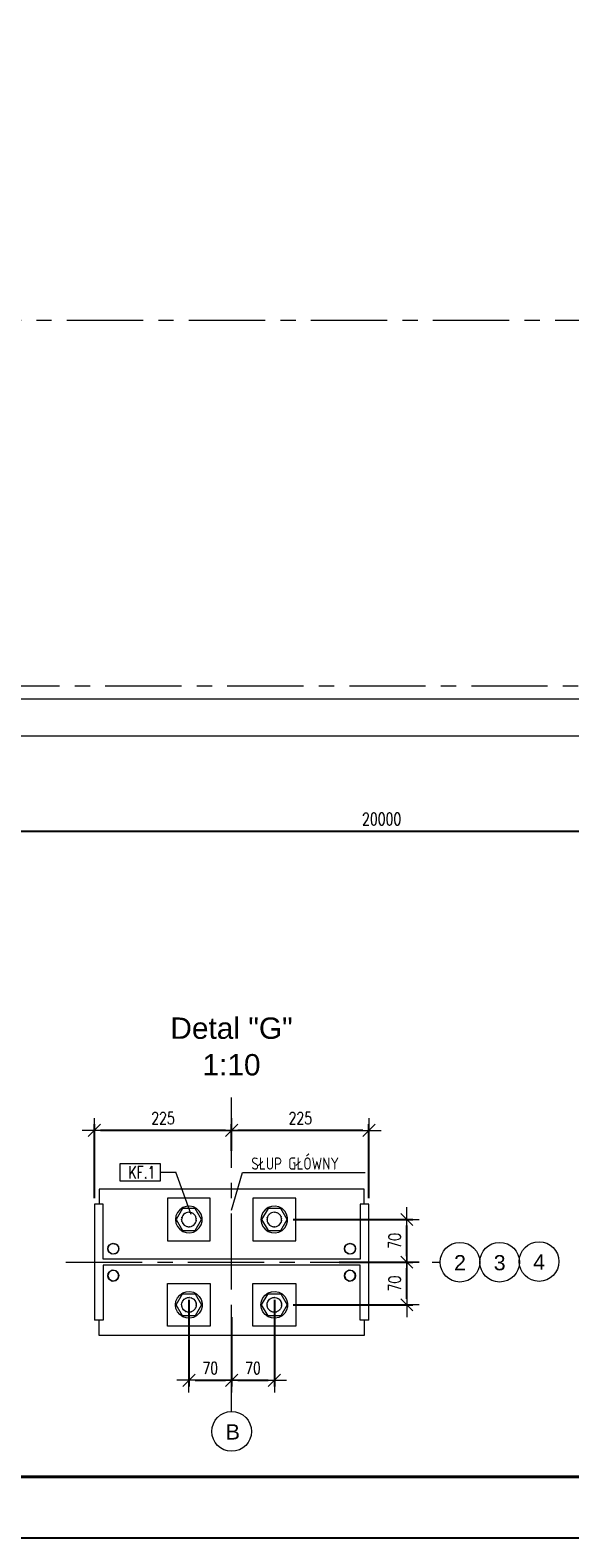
# Model space of a CAD drawing. Header units: millimetres. Extents: x 6807 to 7919, y 15387 to 15883.
# Tile 42 of 120: x 7268 to 7357, y 15387 to 15634. Entities that reach past the tile are written whole.
import ezdxf
from ezdxf.enums import TextEntityAlignment as Align

# ---------------------------------------------------------------- set-up
doc = ezdxf.new("R2010")
doc.units = ezdxf.units.MM
doc.header["$LTSCALE"] = 10
doc.linetypes.add('MITTE', pattern=[2, 1.25, -0.25, 0.25, -0.25])
doc.layers.get('Defpoints').update_dxf_attribs({"color": 1})
doc.layers.add('_FORMATKA', color=8, linetype='Continuous', plot=False)
for name, color, linetype, lineweight in [('_RAMKA', 7, 'Continuous', 35), ('PS_DIM', 4, 'Continuous', 13), ('PS_Object', 30, 'Continuous', 13), ('PS_Pos', 1, 'Continuous', 15), ('PS_SOLID', 7, 'Continuous', 30), ('PS_TEXT', 3, 'Continuous', 18)]:
    doc.layers.add(name, color=color, linetype=linetype, lineweight=lineweight)
doc.styles.add('ARIAL', font='arial.ttf')
doc.styles.add('simplex', font='simplex.shx', dxfattribs={"width": 0.75})
doc.dimstyles.new('1_100_PRZ', dxfattribs={"dimtxt": 2, "dimasz": 1, "dimexe": 2, "dimexo": 5, "dimgap": 1, "dimtad": 1, "dimdec": 0, "dimlfac": 100, "dimtxsty": 'simplex', "dimblk": 'dimznak', "dimcen": 2, "dimse1": 1, "dimse2": 1, "dimclrd": 256, "dimclrt": 7, "dimadec": 1, "dimazin": 0, "dimtfac": 1, "dimtdec": 0, "dimtix": 1, "dimtmove": 2, "dimatfit": 3, "dimldrblk": 'dim-grot', "dimfxl": 1, "dimarcsym": 0})
doc.dimstyles.new('1_10_SC', dxfattribs={"dimtxt": 2, "dimasz": 1, "dimexe": 1, "dimexo": 1, "dimgap": 1, "dimtad": 1, "dimdec": 0, "dimlfac": 10, "dimtxsty": 'simplex', "dimblk": 'dimznak', "dimcen": 2, "dimclrd": 256, "dimclre": 256, "dimclrt": 3, "dimadec": 1, "dimazin": 0, "dimtfac": 1, "dimtdec": 0, "dimtix": 1, "dimtmove": 2, "dimatfit": 3, "dimldrblk": 'dim-grot', "dimfxl": 1, "dimarcsym": 0})

# ---------------------------------------------------------------- blocks, each defined once
blk = doc.blocks.new('*U18')
at = {"layer": '_FORMATKA', "lineweight": -3}
blk.add_lwpolyline([(-1100, 0), (0, 0), (0, 420), (-1100, 420)], close=True, dxfattribs=at)
at = {"layer": '_RAMKA', "lineweight": -3, "const_width": 0.5}
blk.add_lwpolyline([(-1070, 10), (-10, 10), (-10, 410), (-1070, 410)], close=True, dxfattribs=at)
blk = doc.blocks.new('dim-grot')
blk.add_hatch(color=256).paths.add_polyline_path([(0, 0), (-2, 0.5), (-2, -0.5)])
blk.add_lwpolyline([(0, 0), (-2, 0.5), (-2, -0.5), (0, 0)])
blk = doc.blocks.new('dimznak')
at = {"color": 0}
for points in [[(-2, 0), (2, 0)], [(0, 2), (0, -2)]]:
    blk.add_lwpolyline(points, dxfattribs=at)
at = {"color": 2}
blk.add_lwpolyline([(1, 1), (-1, -1)], dxfattribs=at)
blk = doc.blocks.new('*D188')
at = {"layer": 'Defpoints', "color": 0, "transparency": 16777216}
for p in [(7301.34, 15454.02), (7301.34, 15449.67), (7323.84, 15441.9)]:
    blk.add_point(p, dxfattribs=at)
at = {"layer": 'PS_DIM', "lineweight": -2, "transparency": 16777216}
for p, q in [((7301.34, 15450.67), (7301.34, 15455.02)), ((7322.84, 15454.02), (7302.34, 15454.02)), ((7323.84, 15442.9), (7323.84, 15455.02))]:
    blk.add_line(p, q, dxfattribs=at)
at = {"layer": 'PS_DIM', "lineweight": -2, "transparency": 16777216, "rotation": 180}
blk.add_blockref('dimznak', (7301.34, 15454.02), dxfattribs=at)
at = {"layer": 'PS_DIM', "lineweight": -2, "transparency": 16777216}
blk.add_blockref('dimznak', (7323.84, 15454.02), dxfattribs=at)
at = {"layer": 'PS_DIM', "color": 3, "transparency": 16777216, "insert": (7312.59, 15456.02), "char_height": 2, "attachment_point": 5, "style": 'simplex'}
blk.add_mtext('225', dxfattribs=at)
blk = doc.blocks.new('*D189')
at = {"layer": 'Defpoints', "color": 0, "transparency": 16777216}
for p in [(7278.84, 15454.02), (7301.34, 15449.67), (7278.84, 15441.9)]:
    blk.add_point(p, dxfattribs=at)
at = {"layer": 'PS_DIM', "lineweight": -2, "transparency": 16777216}
for p, q in [((7278.84, 15442.9), (7278.84, 15455.02)), ((7300.34, 15454.02), (7279.84, 15454.02)), ((7301.34, 15450.67), (7301.34, 15455.02))]:
    blk.add_line(p, q, dxfattribs=at)
at = {"layer": 'PS_DIM', "lineweight": -2, "transparency": 16777216, "rotation": 180}
blk.add_blockref('dimznak', (7278.84, 15454.02), dxfattribs=at)
at = {"layer": 'PS_DIM', "lineweight": -2, "transparency": 16777216}
blk.add_blockref('dimznak', (7301.34, 15454.02), dxfattribs=at)
at = {"layer": 'PS_DIM', "color": 3, "transparency": 16777216, "insert": (7290.09, 15456.02), "char_height": 2, "attachment_point": 5, "style": 'simplex'}
blk.add_mtext('225', dxfattribs=at)
blk = doc.blocks.new('Przekrój')
at = {"layer": 'PS_DIM', "style": 'ARIAL', "flags": 4}
for tag, p in [('PRZEKRÓJ', (7.89, 7.75)), ('SKALA', (7.89, 1.75))]:
    blk.add_attdef(tag, text='', height=3.5, dxfattribs=at).set_placement(p, align=Align.MIDDLE_CENTER)
blk = doc.blocks.new('*X323')
at = {"color": 1}
for p, q in [((7301.34, 15440.93), (7303.13, 15447.1)), ((7303.13, 15447.1), (7323.2, 15447.1))]:
    blk.add_line(p, q, dxfattribs=at)
at = {"color": 3, "style": 'simplex', "width": 0.75}
blk.add_text('SŁUP GŁÓWNY ', height=2, dxfattribs=at).set_placement((7304.56, 15447.58))
blk = doc.blocks.new('*X324')
at = {"color": 1}
for p, q in [((7289.68, 15448.54), (7283.02, 15448.54)), ((7283.02, 15448.54), (7283.02, 15445.74)), ((7289.68, 15445.74), (7289.68, 15448.54)), ((7289.68, 15447.14), (7292.18, 15447.14)), ((7294.72, 15440.23), (7292.18, 15447.14)), ((7283.02, 15445.74), (7289.68, 15445.74))]:
    blk.add_line(p, q, dxfattribs=at)
at = {"color": 30, "style": 'simplex', "width": 0.75}
blk.add_text('KF.1', height=2, dxfattribs=at).set_placement((7284.42, 15446.14))

msp = doc.modelspace()

# ---------------------------------------------------------------- linework, layer by layer
at = {"layer": 'PS_Object', "color": 5, "linetype": 'MITTE'}
for p, q in [((6854.332, 15586.942, -0.807), (7681.096, 15586.942, -0.807)), ((6960.628, 15526.942, -0.807), (7681.149, 15526.942, -0.807)), ((7301.336, 15407.895), (7301.336, 15459.396)), ((7274.18, 15432.401), (7335.502, 15432.401))]:
    msp.add_line(p, q, dxfattribs=at)
at = {"layer": 'PS_Object', "color": 2}
for centre in [(7338.754, 15432.401), (7345.258, 15432.401), (7351.721, 15432.504), (7301.336, 15404.643)]:
    msp.add_circle(centre, 3.252, dxfattribs=at)
at = {"layer": 'PS_SOLID', "color": 253, "linetype": 'Continuous', "lineweight": 5}
for p, q in [((7413.422, 15524.742, -0.807), (7238.427, 15524.742, -0.807)), ((7238.427, 15518.742, -0.807), (7413.422, 15518.742, -0.807))]:
    msp.add_line(p, q, dxfattribs=at)
at = {"layer": 'PS_SOLID', "color": 3, "linetype": 'Continuous', "lineweight": 13}
for p, q in [((7281.779, 15444.401), (7279.636, 15444.401)), ((7279.636, 15444.401), (7279.636, 15441.901)), ((7293.901, 15444.401), (7281.779, 15444.401)), ((7307.901, 15444.401), (7293.901, 15444.401)), ((7320.579, 15444.401), (7307.901, 15444.401)), ((7323.036, 15444.401), (7320.579, 15444.401)), ((7323.036, 15441.901), (7323.036, 15444.401)), ((7280.296, 15441.901), (7278.836, 15441.901)), ((7278.836, 15441.901), (7278.836, 15422.901)), ((7280.296, 15432.871), (7280.296, 15441.901)), ((7290.836, 15442.901), (7290.836, 15435.901)), ((7294.561, 15442.901), (7290.836, 15442.901)), ((7293.888, 15441.555), (7293.323, 15441.354)), ((7294.486, 15441.596), (7293.888, 15441.555)), ((7295.072, 15441.474), (7294.486, 15441.596)), ((7297.836, 15442.901), (7294.561, 15442.901)), ((7295.604, 15441.198), (7295.072, 15441.474)), ((7297.836, 15435.901), (7297.836, 15442.901)), ((7308.561, 15442.901), (7304.836, 15442.901)), ((7304.836, 15442.901), (7304.836, 15435.901)), ((7307.888, 15441.555), (7307.323, 15441.354)), ((7308.486, 15441.596), (7307.888, 15441.555)), ((7309.072, 15441.474), (7308.486, 15441.596)), ((7311.836, 15442.901), (7308.561, 15442.901)), ((7309.604, 15441.198), (7309.072, 15441.474)), ((7311.836, 15435.901), (7311.836, 15442.901)), ((7323.836, 15441.901), (7322.376, 15441.901)), ((7322.376, 15441.901), (7322.376, 15432.871)), ((7323.836, 15422.901), (7323.836, 15441.901)), ((7292.217, 15439.994), (7292.136, 15439.401)), ((7292.136, 15439.401), (7292.217, 15438.807)), ((7292.456, 15440.544), (7292.217, 15439.994)), ((7293.296, 15441.201), (7292.257, 15439.401)), ((7292.257, 15439.401), (7293.296, 15437.601)), ((7292.834, 15441.008), (7292.456, 15440.544)), ((7293.323, 15441.354), (7292.834, 15441.008)), ((7293.136, 15439.401), (7293.143, 15439.454)), ((7293.139, 15439.376), (7293.136, 15439.401)), ((7293.139, 15439.376), (7293.136, 15439.401)), ((7293.149, 15439.582), (7293.137, 15439.34)), ((7293.137, 15439.34), (7293.174, 15439.1)), ((7293.21, 15439.817), (7293.149, 15439.582)), ((7293.173, 15439.674), (7293.18, 15439.724)), ((7293.174, 15439.1), (7293.258, 15438.872)), ((7293.18, 15439.077), (7293.179, 15439.087)), ((7293.18, 15439.724), (7293.195, 15439.759)), ((7293.18, 15439.724), (7293.195, 15439.759)), ((7293.196, 15439.041), (7293.18, 15439.077)), ((7293.317, 15440.035), (7293.21, 15439.817)), ((7294.417, 15441.201), (7293.296, 15441.201)), ((7293.299, 15439.999), (7293.31, 15440.024)), ((7293.31, 15440.024), (7293.314, 15440.029)), ((7293.466, 15440.227), (7293.317, 15440.035)), ((7293.65, 15440.386), (7293.466, 15440.227)), ((7293.498, 15440.255), (7293.517, 15440.278)), ((7293.517, 15440.278), (7293.561, 15440.309)), ((7293.862, 15440.503), (7293.65, 15440.386)), ((7293.741, 15440.436), (7293.784, 15440.466)), ((7293.784, 15440.466), (7293.816, 15440.478)), ((7294.094, 15440.576), (7293.862, 15440.503)), ((7294.085, 15440.573), (7294.091, 15440.576)), ((7294.091, 15440.576), (7294.093, 15440.576)), ((7294.336, 15440.601), (7294.094, 15440.576)), ((7294.577, 15440.576), (7294.336, 15440.601)), ((7294.385, 15440.596), (7294.417, 15440.598)), ((7295.375, 15441.201), (7294.417, 15441.201)), ((7294.417, 15440.598), (7294.47, 15440.587)), ((7294.809, 15440.503), (7294.577, 15440.576)), ((7294.685, 15440.542), (7294.737, 15440.531)), ((7294.737, 15440.531), (7294.765, 15440.517)), ((7295.021, 15440.386), (7294.809, 15440.503)), ((7295.205, 15440.227), (7295.021, 15440.386)), ((7295.025, 15440.383), (7295.028, 15440.381)), ((7295.028, 15440.381), (7295.041, 15440.368)), ((7295.354, 15440.035), (7295.205, 15440.227)), ((7295.24, 15440.183), (7295.266, 15440.158)), ((7295.266, 15440.158), (7295.293, 15440.114)), ((7295.461, 15439.817), (7295.354, 15440.035)), ((7296.414, 15439.401), (7295.375, 15441.201)), ((7295.375, 15437.601), (7296.414, 15439.401)), ((7295.408, 15439.925), (7295.436, 15439.879)), ((7295.413, 15438.872), (7295.497, 15439.1)), ((7295.436, 15439.879), (7295.443, 15439.853)), ((7295.451, 15438.974), (7295.436, 15438.923)), ((7295.522, 15439.582), (7295.461, 15439.817)), ((7295.497, 15439.1), (7295.534, 15439.34)), ((7295.524, 15439.237), (7295.511, 15439.189)), ((7295.534, 15439.34), (7295.522, 15439.582)), ((7295.522, 15439.572), (7295.524, 15439.564)), ((7295.524, 15439.564), (7295.524, 15439.53)), ((7295.524, 15439.277), (7295.524, 15439.237)), ((7296.042, 15440.789), (7295.604, 15441.198)), ((7296.353, 15440.277), (7296.042, 15440.789)), ((7296.515, 15439.7), (7296.353, 15440.277)), ((7296.353, 15438.524), (7296.515, 15439.101)), ((7296.515, 15439.401), (7296.515, 15439.7)), ((7296.515, 15439.101), (7296.515, 15439.401)), ((7306.217, 15439.994), (7306.136, 15439.401)), ((7306.136, 15439.401), (7306.217, 15438.807)), ((7306.456, 15440.544), (7306.217, 15439.994)), ((7307.296, 15441.201), (7306.257, 15439.401)), ((7306.257, 15439.401), (7307.296, 15437.601)), ((7306.834, 15441.008), (7306.456, 15440.544)), ((7307.323, 15441.354), (7306.834, 15441.008)), ((7307.136, 15439.401), (7307.143, 15439.454)), ((7307.139, 15439.376), (7307.136, 15439.401)), ((7307.149, 15439.582), (7307.137, 15439.34)), ((7307.137, 15439.34), (7307.174, 15439.1)), ((7307.21, 15439.817), (7307.149, 15439.582)), ((7307.173, 15439.674), (7307.18, 15439.724)), ((7307.174, 15439.1), (7307.258, 15438.872)), ((7307.18, 15439.077), (7307.179, 15439.087)), ((7307.18, 15439.724), (7307.195, 15439.759)), ((7307.196, 15439.041), (7307.18, 15439.077)), ((7307.317, 15440.035), (7307.21, 15439.817)), ((7308.417, 15441.201), (7307.296, 15441.201)), ((7307.299, 15439.999), (7307.31, 15440.024)), ((7307.31, 15440.024), (7307.314, 15440.029)), ((7307.466, 15440.227), (7307.317, 15440.035)), ((7307.65, 15440.386), (7307.466, 15440.227)), ((7307.498, 15440.255), (7307.517, 15440.278)), ((7307.517, 15440.278), (7307.561, 15440.309)), ((7307.862, 15440.503), (7307.65, 15440.386)), ((7307.741, 15440.436), (7307.784, 15440.466)), ((7307.784, 15440.466), (7307.816, 15440.478)), ((7308.094, 15440.576), (7307.862, 15440.503)), ((7308.085, 15440.573), (7308.091, 15440.576)), ((7308.091, 15440.576), (7308.093, 15440.576)), ((7308.336, 15440.601), (7308.094, 15440.576)), ((7308.577, 15440.576), (7308.336, 15440.601)), ((7308.385, 15440.596), (7308.417, 15440.598)), ((7309.375, 15441.201), (7308.417, 15441.201)), ((7308.417, 15440.598), (7308.47, 15440.587)), ((7308.809, 15440.503), (7308.577, 15440.576)), ((7308.685, 15440.542), (7308.737, 15440.531)), ((7308.737, 15440.531), (7308.765, 15440.517)), ((7309.021, 15440.386), (7308.809, 15440.503)), ((7309.205, 15440.227), (7309.021, 15440.386)), ((7309.025, 15440.383), (7309.028, 15440.381)), ((7309.028, 15440.381), (7309.041, 15440.368)), ((7309.354, 15440.035), (7309.205, 15440.227)), ((7309.24, 15440.183), (7309.266, 15440.158)), ((7309.266, 15440.158), (7309.293, 15440.114)), ((7309.461, 15439.817), (7309.354, 15440.035)), ((7310.414, 15439.401), (7309.375, 15441.201)), ((7309.375, 15437.601), (7310.414, 15439.401)), ((7309.408, 15439.925), (7309.436, 15439.879)), ((7309.413, 15438.872), (7309.497, 15439.1)), ((7309.436, 15439.879), (7309.443, 15439.853)), ((7309.451, 15438.974), (7309.436, 15438.923)), ((7309.522, 15439.582), (7309.461, 15439.817)), ((7309.497, 15439.1), (7309.534, 15439.34)), ((7309.524, 15439.237), (7309.511, 15439.189)), ((7309.534, 15439.34), (7309.522, 15439.582)), ((7309.522, 15439.572), (7309.524, 15439.564)), ((7309.524, 15439.564), (7309.524, 15439.53)), ((7309.524, 15439.277), (7309.524, 15439.237)), ((7310.042, 15440.789), (7309.604, 15441.198)), ((7310.353, 15440.277), (7310.042, 15440.789)), ((7310.515, 15439.7), (7310.353, 15440.277)), ((7310.353, 15438.524), (7310.515, 15439.101)), ((7310.515, 15439.401), (7310.515, 15439.7)), ((7310.515, 15439.101), (7310.515, 15439.401)), ((7292.217, 15438.807), (7292.456, 15438.258)), ((7292.456, 15438.258), (7292.834, 15437.793)), ((7292.834, 15437.793), (7293.323, 15437.447)), ((7293.258, 15438.872), (7293.387, 15438.666)), ((7293.31, 15438.777), (7293.294, 15438.815)), ((7293.296, 15437.601), (7295.375, 15437.601)), ((7293.341, 15438.739), (7293.31, 15438.777)), ((7293.323, 15437.447), (7293.888, 15437.247)), ((7293.387, 15438.666), (7293.554, 15438.49)), ((7293.517, 15438.524), (7293.483, 15438.564)), ((7293.533, 15438.512), (7293.517, 15438.524)), ((7293.554, 15438.49), (7293.753, 15438.351)), ((7293.753, 15438.351), (7293.976, 15438.256)), ((7293.784, 15438.335), (7293.772, 15438.343)), ((7293.828, 15438.32), (7293.784, 15438.335)), ((7293.888, 15437.247), (7294.486, 15437.206)), ((7293.976, 15438.256), (7294.214, 15438.207)), ((7294.091, 15438.226), (7294.05, 15438.241)), ((7294.137, 15438.223), (7294.091, 15438.226)), ((7294.214, 15438.207), (7294.457, 15438.207)), ((7294.417, 15438.203), (7294.368, 15438.207)), ((7294.434, 15438.207), (7294.417, 15438.203)), ((7294.457, 15438.207), (7294.695, 15438.256)), ((7294.486, 15437.206), (7295.072, 15437.328)), ((7294.695, 15438.256), (7294.918, 15438.351)), ((7294.737, 15438.27), (7294.719, 15438.266)), ((7294.783, 15438.293), (7294.737, 15438.27)), ((7294.918, 15438.351), (7295.117, 15438.49)), ((7295.028, 15438.42), (7294.986, 15438.399)), ((7295.059, 15438.45), (7295.028, 15438.42)), ((7295.072, 15437.328), (7295.604, 15437.603)), ((7295.117, 15438.49), (7295.285, 15438.666)), ((7295.266, 15438.643), (7295.235, 15438.614)), ((7295.273, 15438.654), (7295.266, 15438.643)), ((7295.285, 15438.666), (7295.413, 15438.872)), ((7295.436, 15438.923), (7295.424, 15438.903)), ((7295.604, 15437.603), (7296.042, 15438.012)), ((7296.042, 15438.012), (7296.353, 15438.524)), ((7306.217, 15438.807), (7306.456, 15438.258)), ((7306.456, 15438.258), (7306.834, 15437.793)), ((7306.834, 15437.793), (7307.323, 15437.447)), ((7307.258, 15438.872), (7307.387, 15438.666)), ((7307.31, 15438.777), (7307.294, 15438.815)), ((7307.296, 15437.601), (7309.375, 15437.601)), ((7307.341, 15438.739), (7307.31, 15438.777)), ((7307.323, 15437.447), (7307.888, 15437.247)), ((7307.387, 15438.666), (7307.554, 15438.49)), ((7307.517, 15438.524), (7307.483, 15438.564)), ((7307.533, 15438.512), (7307.517, 15438.524)), ((7307.554, 15438.49), (7307.753, 15438.351)), ((7307.753, 15438.351), (7307.976, 15438.256)), ((7307.784, 15438.335), (7307.772, 15438.343)), ((7307.828, 15438.32), (7307.784, 15438.335)), ((7307.888, 15437.247), (7308.486, 15437.206)), ((7307.976, 15438.256), (7308.214, 15438.207)), ((7308.091, 15438.226), (7308.05, 15438.241)), ((7308.137, 15438.223), (7308.091, 15438.226)), ((7308.214, 15438.207), (7308.457, 15438.207)), ((7308.417, 15438.203), (7308.368, 15438.207)), ((7308.434, 15438.207), (7308.417, 15438.203)), ((7308.457, 15438.207), (7308.695, 15438.256)), ((7308.486, 15437.206), (7309.072, 15437.328)), ((7308.695, 15438.256), (7308.918, 15438.351)), ((7308.737, 15438.27), (7308.719, 15438.266)), ((7308.783, 15438.293), (7308.737, 15438.27)), ((7308.918, 15438.351), (7309.117, 15438.49)), ((7309.028, 15438.42), (7308.986, 15438.399)), ((7309.059, 15438.45), (7309.028, 15438.42)), ((7309.072, 15437.328), (7309.604, 15437.603)), ((7309.117, 15438.49), (7309.285, 15438.666)), ((7309.266, 15438.643), (7309.235, 15438.614)), ((7309.273, 15438.654), (7309.266, 15438.643)), ((7309.285, 15438.666), (7309.413, 15438.872)), ((7309.436, 15438.923), (7309.424, 15438.903)), ((7309.604, 15437.603), (7310.042, 15438.012)), ((7310.042, 15438.012), (7310.353, 15438.524)), ((7281.036, 15434.601), (7281.246, 15435.179)), ((7281.246, 15434.022), (7281.036, 15434.601)), ((7281.246, 15435.179), (7281.779, 15435.487)), ((7281.779, 15433.714), (7281.246, 15434.022)), ((7281.779, 15435.487), (7282.386, 15435.38)), ((7282.386, 15435.38), (7282.781, 15434.908)), ((7282.781, 15434.293), (7282.386, 15433.821)), ((7282.781, 15434.908), (7282.781, 15434.293)), ((7290.836, 15435.901), (7297.836, 15435.901)), ((7304.836, 15435.901), (7311.836, 15435.901)), ((7319.836, 15434.601), (7320.046, 15435.179)), ((7320.046, 15434.022), (7319.836, 15434.601)), ((7320.046, 15435.179), (7320.579, 15435.487)), ((7320.579, 15433.714), (7320.046, 15434.022)), ((7320.579, 15435.487), (7321.186, 15435.38)), ((7321.186, 15435.38), (7321.581, 15434.908)), ((7321.581, 15434.293), (7321.186, 15433.821)), ((7321.581, 15434.908), (7321.581, 15434.293)), ((7322.376, 15432.871), (7280.296, 15432.871)), ((7280.296, 15431.931), (7280.296, 15422.901)), ((7322.376, 15431.931), (7280.296, 15431.931)), ((7282.386, 15433.821), (7281.779, 15433.714)), ((7321.186, 15433.821), (7320.579, 15433.714)), ((7322.376, 15422.901), (7322.376, 15431.931)), ((7281.246, 15430.779), (7281.036, 15430.201)), ((7281.036, 15430.201), (7281.246, 15429.622)), ((7281.779, 15431.087), (7281.246, 15430.779)), ((7281.246, 15429.622), (7281.779, 15429.314)), ((7282.386, 15430.98), (7281.779, 15431.087)), ((7281.779, 15429.314), (7282.386, 15429.421)), ((7282.781, 15430.508), (7282.386, 15430.98)), ((7282.386, 15429.421), (7282.781, 15429.893)), ((7282.781, 15429.893), (7282.781, 15430.508)), ((7320.046, 15430.779), (7319.836, 15430.201)), ((7319.836, 15430.201), (7320.046, 15429.622)), ((7320.579, 15431.087), (7320.046, 15430.779)), ((7320.046, 15429.622), (7320.579, 15429.314)), ((7321.186, 15430.98), (7320.579, 15431.087)), ((7320.579, 15429.314), (7321.186, 15429.421)), ((7321.581, 15430.508), (7321.186, 15430.98)), ((7321.186, 15429.421), (7321.581, 15429.893)), ((7321.581, 15429.893), (7321.581, 15430.508)), ((7290.836, 15428.901), (7297.836, 15428.901)), ((7290.836, 15421.901), (7290.836, 15428.901)), ((7292.257, 15425.401), (7293.296, 15427.201)), ((7292.456, 15426.544), (7292.834, 15427.008)), ((7292.834, 15427.008), (7293.323, 15427.354)), ((7293.296, 15427.201), (7295.375, 15427.201)), ((7293.323, 15427.354), (7293.888, 15427.555)), ((7293.888, 15427.555), (7294.486, 15427.596)), ((7293.976, 15426.546), (7294.214, 15426.594)), ((7294.214, 15426.594), (7294.457, 15426.594)), ((7294.417, 15426.598), (7294.368, 15426.594)), ((7294.434, 15426.594), (7294.417, 15426.598)), ((7294.457, 15426.594), (7294.695, 15426.546)), ((7294.486, 15427.596), (7295.072, 15427.474)), ((7295.072, 15427.474), (7295.604, 15427.198)), ((7295.375, 15427.201), (7296.414, 15425.401)), ((7295.604, 15427.198), (7296.042, 15426.789)), ((7296.042, 15426.789), (7296.353, 15426.277)), ((7297.836, 15428.901), (7297.836, 15421.901)), ((7304.836, 15428.901), (7311.836, 15428.901)), ((7304.836, 15421.901), (7304.836, 15428.901)), ((7306.257, 15425.401), (7307.296, 15427.201)), ((7306.456, 15426.544), (7306.834, 15427.008)), ((7306.834, 15427.008), (7307.323, 15427.354)), ((7307.296, 15427.201), (7309.375, 15427.201)), ((7307.323, 15427.354), (7307.888, 15427.555)), ((7307.888, 15427.555), (7308.486, 15427.596)), ((7307.976, 15426.546), (7308.214, 15426.594)), ((7308.214, 15426.594), (7308.457, 15426.594)), ((7308.417, 15426.598), (7308.368, 15426.594)), ((7308.434, 15426.594), (7308.417, 15426.598)), ((7308.457, 15426.594), (7308.695, 15426.546)), ((7308.486, 15427.596), (7309.072, 15427.474)), ((7309.072, 15427.474), (7309.604, 15427.198)), ((7309.375, 15427.201), (7310.414, 15425.401)), ((7309.604, 15427.198), (7310.042, 15426.789)), ((7310.042, 15426.789), (7310.353, 15426.277)), ((7311.836, 15428.901), (7311.836, 15421.901)), ((7292.136, 15425.401), (7292.217, 15425.994)), ((7292.217, 15424.807), (7292.136, 15425.401)), ((7292.217, 15425.994), (7292.456, 15426.544)), ((7292.456, 15424.258), (7292.217, 15424.807)), ((7293.296, 15423.601), (7292.257, 15425.401)), ((7292.834, 15423.793), (7292.456, 15424.258)), ((7293.139, 15425.425), (7293.136, 15425.401)), ((7293.139, 15425.425), (7293.136, 15425.401)), ((7293.136, 15425.401), (7293.143, 15425.347)), ((7293.137, 15425.461), (7293.174, 15425.701)), ((7293.149, 15425.219), (7293.137, 15425.461)), ((7293.21, 15424.984), (7293.149, 15425.219)), ((7293.173, 15425.127), (7293.18, 15425.077)), ((7293.174, 15425.701), (7293.258, 15425.929)), ((7293.18, 15425.724), (7293.179, 15425.714)), ((7293.196, 15425.761), (7293.18, 15425.724)), ((7293.18, 15425.077), (7293.195, 15425.042)), ((7293.18, 15425.077), (7293.195, 15425.042)), ((7293.317, 15424.766), (7293.21, 15424.984)), ((7293.258, 15425.929), (7293.387, 15426.135)), ((7293.31, 15426.024), (7293.294, 15425.986)), ((7293.299, 15424.802), (7293.31, 15424.777)), ((7293.341, 15426.062), (7293.31, 15426.024)), ((7293.31, 15424.777), (7293.314, 15424.773)), ((7293.466, 15424.574), (7293.317, 15424.766)), ((7293.387, 15426.135), (7293.554, 15426.311)), ((7293.65, 15424.416), (7293.466, 15424.574)), ((7293.517, 15426.278), (7293.483, 15426.237)), ((7293.498, 15424.546), (7293.517, 15424.524)), ((7293.533, 15426.29), (7293.517, 15426.278)), ((7293.517, 15424.524), (7293.561, 15424.493)), ((7293.554, 15426.311), (7293.753, 15426.45)), ((7293.862, 15424.298), (7293.65, 15424.416)), ((7293.741, 15424.366), (7293.784, 15424.335)), ((7293.753, 15426.45), (7293.976, 15426.546)), ((7293.784, 15426.466), (7293.772, 15426.458)), ((7293.828, 15426.482), (7293.784, 15426.466)), ((7293.784, 15424.335), (7293.816, 15424.324)), ((7294.094, 15424.225), (7293.862, 15424.298)), ((7294.091, 15426.576), (7294.05, 15426.561)), ((7294.085, 15424.228), (7294.091, 15424.226)), ((7294.137, 15426.579), (7294.091, 15426.576)), ((7294.091, 15424.226), (7294.093, 15424.226)), ((7294.336, 15424.201), (7294.094, 15424.225)), ((7294.577, 15424.225), (7294.336, 15424.201)), ((7294.385, 15424.206), (7294.417, 15424.203)), ((7294.417, 15424.203), (7294.47, 15424.214)), ((7294.809, 15424.298), (7294.577, 15424.225)), ((7294.685, 15424.259), (7294.737, 15424.27)), ((7294.695, 15426.546), (7294.918, 15426.45)), ((7294.737, 15426.531), (7294.719, 15426.535)), ((7294.783, 15426.508), (7294.737, 15426.531)), ((7294.737, 15424.27), (7294.765, 15424.284)), ((7295.021, 15424.416), (7294.809, 15424.298)), ((7294.918, 15426.45), (7295.117, 15426.311)), ((7295.028, 15426.381), (7294.986, 15426.403)), ((7295.205, 15424.574), (7295.021, 15424.416)), ((7295.025, 15424.419), (7295.028, 15424.42)), ((7295.059, 15426.352), (7295.028, 15426.381)), ((7295.028, 15424.42), (7295.041, 15424.433)), ((7295.117, 15426.311), (7295.285, 15426.135)), ((7295.354, 15424.766), (7295.205, 15424.574)), ((7295.266, 15426.158), (7295.235, 15426.188)), ((7295.24, 15424.619), (7295.266, 15424.643)), ((7295.273, 15426.148), (7295.266, 15426.158)), ((7295.266, 15424.643), (7295.293, 15424.688)), ((7295.285, 15426.135), (7295.413, 15425.929)), ((7295.461, 15424.984), (7295.354, 15424.766)), ((7296.414, 15425.401), (7295.375, 15423.601)), ((7295.408, 15424.876), (7295.436, 15424.923)), ((7295.413, 15425.929), (7295.497, 15425.701)), ((7295.436, 15425.879), (7295.424, 15425.898)), ((7295.451, 15425.827), (7295.436, 15425.879)), ((7295.436, 15424.923), (7295.443, 15424.948)), ((7295.522, 15425.219), (7295.461, 15424.984)), ((7295.497, 15425.701), (7295.534, 15425.461)), ((7295.524, 15425.564), (7295.511, 15425.612)), ((7295.534, 15425.461), (7295.522, 15425.219)), ((7295.522, 15425.23), (7295.524, 15425.237)), ((7295.524, 15425.524), (7295.524, 15425.564)), ((7295.524, 15425.237), (7295.524, 15425.271)), ((7296.353, 15424.524), (7296.042, 15424.012)), ((7296.353, 15426.277), (7296.515, 15425.7)), ((7296.515, 15425.101), (7296.353, 15424.524)), ((7296.515, 15425.7), (7296.515, 15425.401)), ((7296.515, 15425.401), (7296.515, 15425.101)), ((7306.136, 15425.401), (7306.217, 15425.994)), ((7306.217, 15424.807), (7306.136, 15425.401)), ((7306.217, 15425.994), (7306.456, 15426.544)), ((7306.456, 15424.258), (7306.217, 15424.807)), ((7307.296, 15423.601), (7306.257, 15425.401)), ((7306.834, 15423.793), (7306.456, 15424.258)), ((7307.139, 15425.425), (7307.136, 15425.401)), ((7307.136, 15425.401), (7307.143, 15425.347)), ((7307.137, 15425.461), (7307.174, 15425.701)), ((7307.149, 15425.219), (7307.137, 15425.461)), ((7307.21, 15424.984), (7307.149, 15425.219)), ((7307.173, 15425.127), (7307.18, 15425.077)), ((7307.174, 15425.701), (7307.258, 15425.929)), ((7307.18, 15425.724), (7307.179, 15425.714)), ((7307.196, 15425.761), (7307.18, 15425.724)), ((7307.18, 15425.077), (7307.195, 15425.042)), ((7307.317, 15424.766), (7307.21, 15424.984)), ((7307.258, 15425.929), (7307.387, 15426.135)), ((7307.31, 15426.024), (7307.294, 15425.986)), ((7307.299, 15424.802), (7307.31, 15424.777)), ((7307.341, 15426.062), (7307.31, 15426.024)), ((7307.31, 15424.777), (7307.314, 15424.773)), ((7307.466, 15424.574), (7307.317, 15424.766)), ((7307.387, 15426.135), (7307.554, 15426.311)), ((7307.65, 15424.416), (7307.466, 15424.574)), ((7307.517, 15426.278), (7307.483, 15426.237)), ((7307.498, 15424.546), (7307.517, 15424.524)), ((7307.533, 15426.29), (7307.517, 15426.278)), ((7307.517, 15424.524), (7307.561, 15424.493)), ((7307.554, 15426.311), (7307.753, 15426.45)), ((7307.862, 15424.298), (7307.65, 15424.416)), ((7307.741, 15424.366), (7307.784, 15424.335)), ((7307.753, 15426.45), (7307.976, 15426.546)), ((7307.784, 15426.466), (7307.772, 15426.458)), ((7307.828, 15426.482), (7307.784, 15426.466)), ((7307.784, 15424.335), (7307.816, 15424.324)), ((7308.094, 15424.225), (7307.862, 15424.298)), ((7308.091, 15426.576), (7308.05, 15426.561)), ((7308.085, 15424.228), (7308.091, 15424.226)), ((7308.137, 15426.579), (7308.091, 15426.576)), ((7308.091, 15424.226), (7308.093, 15424.226)), ((7308.336, 15424.201), (7308.094, 15424.225)), ((7308.577, 15424.225), (7308.336, 15424.201)), ((7308.385, 15424.206), (7308.417, 15424.203)), ((7308.417, 15424.203), (7308.47, 15424.214)), ((7308.809, 15424.298), (7308.577, 15424.225)), ((7308.685, 15424.259), (7308.737, 15424.27)), ((7308.695, 15426.546), (7308.918, 15426.45)), ((7308.737, 15426.531), (7308.719, 15426.535)), ((7308.783, 15426.508), (7308.737, 15426.531)), ((7308.737, 15424.27), (7308.765, 15424.284)), ((7309.021, 15424.416), (7308.809, 15424.298)), ((7308.918, 15426.45), (7309.117, 15426.311)), ((7309.028, 15426.381), (7308.986, 15426.403)), ((7309.205, 15424.574), (7309.021, 15424.416)), ((7309.025, 15424.419), (7309.028, 15424.42)), ((7309.059, 15426.352), (7309.028, 15426.381)), ((7309.028, 15424.42), (7309.041, 15424.433)), ((7309.117, 15426.311), (7309.285, 15426.135)), ((7309.354, 15424.766), (7309.205, 15424.574)), ((7309.266, 15426.158), (7309.235, 15426.188)), ((7309.24, 15424.619), (7309.266, 15424.643)), ((7309.273, 15426.148), (7309.266, 15426.158)), ((7309.266, 15424.643), (7309.293, 15424.688)), ((7309.285, 15426.135), (7309.413, 15425.929)), ((7309.461, 15424.984), (7309.354, 15424.766)), ((7310.414, 15425.401), (7309.375, 15423.601)), ((7309.408, 15424.876), (7309.436, 15424.923)), ((7309.413, 15425.929), (7309.497, 15425.701)), ((7309.436, 15425.879), (7309.424, 15425.898)), ((7309.451, 15425.827), (7309.436, 15425.879)), ((7309.436, 15424.923), (7309.443, 15424.948)), ((7309.522, 15425.219), (7309.461, 15424.984)), ((7309.497, 15425.701), (7309.534, 15425.461)), ((7309.524, 15425.564), (7309.511, 15425.612)), ((7309.534, 15425.461), (7309.522, 15425.219)), ((7309.522, 15425.23), (7309.524, 15425.237)), ((7309.524, 15425.524), (7309.524, 15425.564)), ((7309.524, 15425.237), (7309.524, 15425.271)), ((7310.353, 15424.524), (7310.042, 15424.012)), ((7310.353, 15426.277), (7310.515, 15425.7)), ((7310.515, 15425.101), (7310.353, 15424.524)), ((7310.515, 15425.7), (7310.515, 15425.401)), ((7310.515, 15425.401), (7310.515, 15425.101)), ((7280.296, 15422.901), (7278.836, 15422.901)), ((7279.636, 15420.401), (7279.636, 15422.901)), ((7294.561, 15421.901), (7290.836, 15421.901)), ((7293.323, 15423.447), (7292.834, 15423.793)), ((7294.417, 15423.601), (7293.296, 15423.601)), ((7293.888, 15423.247), (7293.323, 15423.447)), ((7294.486, 15423.206), (7293.888, 15423.247)), ((7295.375, 15423.601), (7294.417, 15423.601)), ((7295.072, 15423.328), (7294.486, 15423.206)), ((7297.836, 15421.901), (7294.561, 15421.901)), ((7295.604, 15423.603), (7295.072, 15423.328)), ((7296.042, 15424.012), (7295.604, 15423.603)), ((7308.561, 15421.901), (7304.836, 15421.901)), ((7307.323, 15423.447), (7306.834, 15423.793)), ((7308.417, 15423.601), (7307.296, 15423.601)), ((7307.888, 15423.247), (7307.323, 15423.447)), ((7308.486, 15423.206), (7307.888, 15423.247)), ((7309.375, 15423.601), (7308.417, 15423.601)), ((7309.072, 15423.328), (7308.486, 15423.206)), ((7311.836, 15421.901), (7308.561, 15421.901)), ((7309.604, 15423.603), (7309.072, 15423.328)), ((7310.042, 15424.012), (7309.604, 15423.603)), ((7323.836, 15422.901), (7322.376, 15422.901)), ((7323.036, 15422.901), (7323.036, 15420.401)), ((7281.779, 15420.401), (7279.636, 15420.401)), ((7293.901, 15420.401), (7281.779, 15420.401)), ((7307.901, 15420.401), (7293.901, 15420.401)), ((7320.579, 15420.401), (7307.901, 15420.401)), ((7323.036, 15420.401), (7320.579, 15420.401))]:
    msp.add_line(p, q, dxfattribs=at)
for centre in [(7281.936, 15434.601), (7320.736, 15434.601), (7281.936, 15430.201), (7320.736, 15430.201)]:
    msp.add_circle(centre, 0.9, dxfattribs=at)

# ---------------------------------------------------------------- block references
at = {"layer": 'PS_DIM'}
msp.add_blockref('*U18', (7913.346, 15387.186), dxfattribs=at)
ref = msp.add_blockref('Przekrój', (7293.432, 15463.037), dxfattribs=at)
ref.add_attrib('PRZEKRÓJ', 'Detal "G"', dxfattribs={"layer": 'PS_TEXT', "height": 3.5, "style": 'ARIAL'}).set_placement((7301.318, 15470.787), align=Align.MIDDLE_CENTER)
ref.add_attrib('SKALA', '1:10', dxfattribs={"layer": 'PS_TEXT', "height": 3.5, "style": 'ARIAL'}).set_placement((7301.318, 15464.787), align=Align.MIDDLE_CENTER)
at = {"layer": 'PS_Pos'}
for name in ['*X323', '*X324']:
    msp.add_blockref(name, (0, 0), dxfattribs=at)

# ---------------------------------------------------------------- texts
at = {"layer": 'PS_Object', "color": 3, "style": 'ARIAL'}
for s, p in [('2', (7337.789, 15431.071)), ('3', (7344.293, 15431.071)), ('4', (7350.755, 15431.175)), ('B', (7300.37, 15403.313))]:
    msp.add_text(s, height=2.5, dxfattribs=at).set_placement(p)

# ---------------------------------------------------------------- dimensions: what is measured, and where the dimension line sits
at = {"layer": 'PS_DIM'}
for base, p1, p2, dimstyle in [((7425.922, 15503.08), (7225.922, 15501.482, -0.807), (7425.922, 15500.374, -0.807), '1_100_PRZ'), ((7301.336, 15413.026), (7294.336, 15427.201), (7301.336, 15424.366), '1_10_SC'), ((7308.336, 15413.026), (7301.336, 15424.366), (7308.336, 15427.201), '1_10_SC')]:
    msp.add_linear_dim(base=base, p1=p1, p2=p2, dimstyle=dimstyle, dxfattribs=at).render()
for base, p1, p2, picture, middle in [((7278.836, 15454.023), (7301.336, 15449.669), (7278.836, 15441.901), '*D189', (7290.086, 15456.023)), ((7301.336, 15454.023), (7323.836, 15441.901), (7301.336, 15449.669), '*D188', (7312.586, 15456.023))]:
    dim = msp.add_linear_dim(base=base, p1=p1, p2=p2, dimstyle='1_10_SC', dxfattribs=at)
    dim.commit()
    dim.dimension.update_dxf_attribs({"geometry": picture, "text_midpoint": middle})
for base, p1, p2 in [((7330.052, 15439.401), (7317.952, 15432.401), (7310.414, 15439.401)), ((7330.052, 15432.401), (7310.414, 15425.401), (7317.952, 15432.401))]:
    msp.add_linear_dim(base=base, p1=p1, p2=p2, angle=90, dimstyle='1_10_SC', dxfattribs=at).render()

doc.saveas('drawing.dxf')
